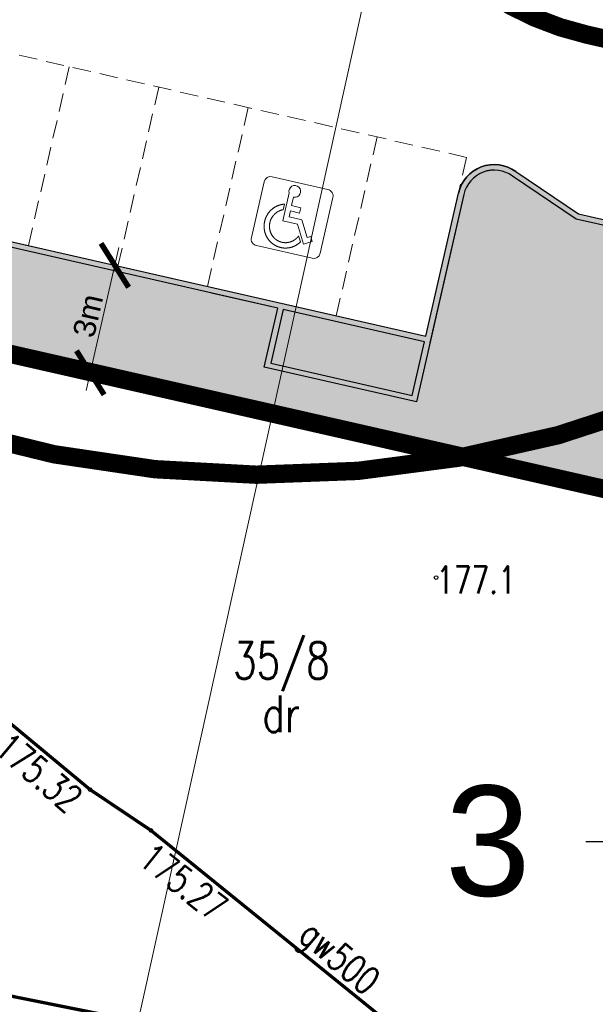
# Model space of a CAD drawing. Header units: metres. Extents: x 964 to 7125, y -212 to 9570.
# Tile 140 of 185: x 2320 to 2336, y 213 to 240. Entities that reach past the tile are written whole.
import ezdxf
from ezdxf import colors
from ezdxf.entities.mleader import LeaderData, LeaderLine
from ezdxf.enums import TextEntityAlignment as Align
from ezdxf.math import Vec2, Vec3

# ---------------------------------------------------------------- set-up
doc = ezdxf.new("R2010")
doc.units = ezdxf.units.M
for name, pattern in [('2217', [2, 1.5, -0.5]), ('2218', [1, 0.5, -0.5]), ('CENTER2', [1.125, 0.75, -0.125, 0.125, -0.125]), ('CIĄGłA', [0]), ('DASH', [0.75, 0.5, -0.25]), ('HIDDEN', [0.375, 0.25, -0.125])]:
    doc.linetypes.add(name, pattern=pattern)
for name, color, linetype, lineweight in [('- AGP-1_OPISY', 7, 'Continuous', 13), ('AGP1_granica_opracow', 7, 'Continuous', 15), ('AGP1_HATCH', 7, 'Continuous', 5), ('AGP1_KRAWEZNIKI', 250, 'Continuous', 30), ('AGP1_KRAWEZNIKI GRUBOŚCI', 7, 'Continuous', 15), ('AGP1_KRAWEZNIKI NOWE', 7, 'Continuous', 30), ('AGP1_WYMIARY', 7, 'Continuous', 15), ('LINIE PRZEKROJOWE', 7, 'Continuous', 9), ('MIEJCA PARKINGOWE', 7, 'Continuous', 9), ('PODKŁAD MAPA', 7, 'Continuous', 9)]:
    doc.layers.add(name, color=color, linetype=linetype, lineweight=lineweight)
for name, color, linetype in [('Dzialki', 7, 'Continuous'), ('Kontury', 7, 'Continuous'), ('Numery_dzialek', 7, 'Continuous'), ('Numery_uzytkow', 7, 'Continuous'), ('OT_Rzedna', 7, 'Continuous'), ('SUGP_E_T_0', 7, 'Continuous'), ('SUGP_L_0', 7, 'Continuous'), ('SUGR_T_0', 7, 'Continuous'), ('Uzytki', 7, 'Continuous'), ('WYMIARY', 9, 'Continuous'), ('ZP_strefy oddziaływania', 8, 'HIDDEN')]:
    doc.layers.add(name, color=color, linetype=linetype)
doc.styles.add('ARIAL', font='arial.ttf')
doc.styles.get("Standard").update_dxf_attribs({"font": 'arial.ttf'})
doc.styles.add('STYL_ARIAL', font='simplex', dxfattribs={"width": 0.75, "oblique": 0.1})

# ---------------------------------------------------------------- blocks, each defined once
blk = doc.blocks.new('OTRS')
at = {"color": 0}
blk.add_circle((0, 0), 0.05, dxfattribs=at)
blk = doc.blocks.new('OTRN')
at = {"color": 0}
blk.add_circle((0, 0), 0.05, dxfattribs=at)
blk = doc.blocks.new('MDCP 20240606')
at = {"layer": 'Dzialki', "color": 251, "true_color": 0x636466, "const_width": 0.09}
for points in [[(6592053.22, 5737938.58), (6591998.81, 5737950.95)], [(6591994.38, 5737933.88), (6592027.8, 5737927.17)]]:
    blk.add_lwpolyline(points, dxfattribs=at)
at = {"layer": 'Kontury', "color": 251, "linetype": '2217', "true_color": 0x636466, "const_width": 0.09}
blk.add_lwpolyline([(6591998.81, 5737950.95), (6592053.22, 5737938.58)], dxfattribs=at)
at = {"layer": 'SUGP_L_0', "color": 251, "true_color": 0x636466, "const_width": 0.09}
for points in [[(6592018.741, 5737935.047), (6592011.014, 5737941.464)], [(6592020.402, 5737933.932), (6592018.741, 5737935.047)], [(6592029.732, 5737926.382), (6592020.402, 5737933.932)]]:
    blk.add_lwpolyline(points, dxfattribs=at)
at = {"layer": 'Uzytki', "color": 251, "linetype": '2218', "true_color": 0x636466, "const_width": 0.09}
blk.add_lwpolyline([(6592053.22, 5737938.58), (6591998.81, 5737950.95)], dxfattribs=at)
at = {"layer": 'OT_Rzedna', "color": 251, "true_color": 0x636466}
blk.add_blockref('OTRN', (6592028.17, 5737940.82), dxfattribs=at)
at = {"layer": 'SUGR_T_0', "color": 251, "true_color": 0x636466}
for p in [(6592018.741, 5737935.047), (6592020.402, 5737933.932)]:
    blk.add_blockref('OTRS', p, dxfattribs=at)
at = {"layer": 'Numery_dzialek', "color": 251, "true_color": 0x636466, "style": 'STYL_ARIAL', "width": 0.75}
blk.add_text('35/8', height=1, dxfattribs=at).set_placement((6592022.6357, 5737939.0636), align=Align.TOP_LEFT)
at = {"layer": 'Numery_uzytkow', "color": 251, "true_color": 0x636466, "style": 'STYL_ARIAL', "width": 0.75}
blk.add_text('dr', height=1, dxfattribs=at).set_placement((6592023.9515, 5737937.105), align=Align.MIDDLE_CENTER)
at = {"layer": 'OT_Rzedna', "color": 251, "true_color": 0x636466, "style": 'STYL_ARIAL', "width": 0.75}
blk.add_text('177.1', height=0.75, dxfattribs=at).set_placement((6592028.17, 5737940.7575), align=Align.MIDDLE_LEFT)
at = {"layer": 'SUGP_E_T_0', "color": 251, "true_color": 0x636466, "style": 'STYL_ARIAL', "width": 0.75}
blk.add_text('gw500', height=0.75, rotation=319.635, dxfattribs=at).set_placement((6592025.544816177, 5737930.484198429), align=Align.MIDDLE_CENTER)
at = {"layer": 'SUGR_T_0', "color": 251, "true_color": 0x636466, "style": 'STYL_ARIAL', "width": 0.75}
blk.add_text('175.32', height=0.75, rotation=319.681, dxfattribs=at).set_placement((6592018.355694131, 5737934.654443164), align=Align.MIDDLE_RIGHT)
blk.add_text('175.27', height=0.75, rotation=321.706, dxfattribs=at).set_placement((6592020.244087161, 5737933.347612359), align=Align.MIDDLE_LEFT)
blk = doc.blocks.new('PRZEKRÓJ TERENU OPIS PZT')
at = {"color": 251, "true_color": 0x636466}
blk.add_lwpolyline([(2712.743128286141, -19.58217211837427), (2800.1883275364, -19.29837133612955)], dxfattribs=at)
blk = doc.blocks.new('_ArchTick')
at = {"layer": 'WYMIARY', "color": 0, "linetype": 'Continuous', "const_width": 0.15}
blk.add_lwpolyline([(-0.5, -0.5), (0.5, 0.5)], dxfattribs=at)

msp = doc.modelspace()

# ---------------------------------------------------------------- hatches: boundary and pattern name
at = {"layer": 'AGP1_HATCH', "transparency": 33554625}
h = msp.add_hatch(dxfattribs=at)
h.set_pattern_fill('GRASS', color=64, scale=0.02)
h.set_pattern_definition([(90, (0, 0), (-0.3592102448, 0.3592102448), [0.09525, -0.6231704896]), (45, (0, 0), (-0.3592102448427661, 0.3592102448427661), [0.09525, -0.41275]), (135, (0, 0), (-0.3592102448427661, -0.3592102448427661), [0.09525, -0.41275])])
edge = h.paths.add_edge_path()
edge.add_line((2315.150836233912, 281.1750997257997), (2314.856551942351, 280.103738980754))
edge.add_arc((2352.342238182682, 442.3996465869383), 166.5687194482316, 256.9943948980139, 258.1500133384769)
edge.add_line((2318.137356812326, 279.3807385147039), (2318.417150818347, 279.3204852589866))
edge.add_line((2318.417150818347, 279.3204852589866), (2318.535039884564, 279.8679188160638))
edge.add_line((2318.535039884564, 279.8679188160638), (2320.157837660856, 279.5184515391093))
edge.add_line((2320.157837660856, 279.5184515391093), (2320.039948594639, 278.9710179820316))
edge.add_line((2320.039948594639, 278.9710179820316), (2330.588219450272, 276.6994623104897))
edge.add_line((2330.588219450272, 276.6994623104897), (2331.619351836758, 277.4314030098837))
edge.add_line((2331.619351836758, 277.4314030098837), (2315.150836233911, 281.1750997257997))
edge = h.paths.add_edge_path()
edge.add_line((2331.619351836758, 277.4314030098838), (2330.588219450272, 276.6994623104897))
edge.add_line((2330.588219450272, 276.6994623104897), (2358.796247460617, 270.6249021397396))
edge.add_arc((2356.301108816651, 261.9819229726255), 8.995932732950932, -9.899978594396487, 73.89711847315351, ccw=False)
edge.add_line((2365.163086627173, 260.4352636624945), (2358.403775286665, 230.8202579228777))
edge.add_line((2358.403775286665, 230.8202579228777), (2357.767941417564, 230.9653696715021))
edge.add_line((2357.767941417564, 230.9653696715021), (2356.388755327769, 224.9226379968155))
edge.add_line((2356.388755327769, 224.9226379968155), (2352.156792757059, 225.8885363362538))
edge.add_line((2352.156792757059, 225.8885363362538), (2353.531503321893, 231.9116583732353))
edge.add_line((2353.531503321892, 231.9116583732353), (2350.146303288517, 230.9890328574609))
edge.add_line((2350.146303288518, 230.9890328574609), (2346.349036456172, 231.8557167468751))
edge.add_line((2346.349036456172, 231.8557167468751), (2345.938102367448, 230.055260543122))
edge.add_line((2345.938102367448, 230.055260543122), (2341.217741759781, 231.1293036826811))
edge.add_line((2341.217741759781, 231.1293036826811), (2341.629397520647, 232.9329218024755))
edge.add_line((2341.629397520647, 232.9329218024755), (2335.556457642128, 234.3190027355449))
edge.add_line((2335.556457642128, 234.3190027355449), (2333.821674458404, 235.4907377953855))
edge.add_arc((2333.32198439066, 234.8031445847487), 0.8499850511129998, 53.99321822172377, 167.1431079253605)
edge.add_line((2332.493309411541, 234.9922804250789), (2331.202711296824, 229.3376865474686))
edge.add_line((2331.202711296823, 229.3376865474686), (2327.059263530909, 230.2833823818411))
edge.add_line((2327.059263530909, 230.2833823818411), (2327.426416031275, 231.892015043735))
edge.add_line((2327.426416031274, 231.892015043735), (2308.269704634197, 236.2643211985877))
edge.add_line((2308.269704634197, 236.2643211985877), (2308.269381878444, 236.2643948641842))
edge.add_line((2308.269381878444, 236.2643948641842), (2308.703289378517, 238.1655061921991))
edge.add_line((2308.703289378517, 238.1655061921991), (2304.803255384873, 239.0556455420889))
edge.add_line((2304.803255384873, 239.0556455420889), (2305.515308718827, 242.175417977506))
edge.add_line((2305.515308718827, 242.175417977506), (2310.726066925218, 262.8037986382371))
edge.add_arc((2307.962861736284, 263.5017936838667), 2.849999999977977, 345.8234528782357, 357.692915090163)
edge.add_line((2310.810551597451, 263.3870659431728), (2310.904778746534, 265.7259047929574))
edge.add_line((2310.904778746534, 265.7259047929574), (2302.380836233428, 234.6850997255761))
edge.add_line((2302.380836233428, 234.6850997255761), (2356.790836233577, 222.3150997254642))
edge.add_line((2356.790836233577, 222.3150997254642), (2367.850836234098, 269.1950997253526))
edge.add_line((2367.850836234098, 269.1950997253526), (2331.619351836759, 277.4314030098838))
at = {"layer": 'AGP1_HATCH', "true_color": 0x636466, "transparency": 33554477}
h = msp.add_hatch(color=251, dxfattribs=at)
h.dxf.hatch_style = 1
h.paths.add_polyline_path([(2354.511158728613, 225.8640364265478), (2352.756286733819, 226.2645664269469), (2353.9734530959, 231.5974276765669), (2355.728324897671, 231.1968974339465)], flags=16)
edge = h.paths.add_edge_path()
edge.add_arc((2357.446269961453, 465.5645542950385), 190.2882127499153, 257.0703403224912, 258.0782477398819)
edge.add_line((2318.137356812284, 279.3807385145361), (2358.791946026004, 270.6258284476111))
edge.add_line((2358.791946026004, 270.6258284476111), (2358.797105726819, 270.6246543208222))
edge.add_arc((2356.301108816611, 261.981922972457), 8.99593273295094, -9.899978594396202, 73.8914287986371, ccw=False)
edge.add_line((2365.163086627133, 260.4352636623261), (2358.403775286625, 230.8202579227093))
edge.add_line((2358.403775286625, 230.8202579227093), (2357.767941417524, 230.9653696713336))
edge.add_line((2357.767941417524, 230.9653696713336), (2356.388755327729, 224.9226379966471))
edge.add_line((2356.388755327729, 224.9226379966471), (2352.158497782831, 225.8924517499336))
edge.add_line((2352.158497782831, 225.8924517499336), (2353.537669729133, 231.93512077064))
edge.add_line((2353.537669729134, 231.93512077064), (2353.531503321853, 231.9116583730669))
edge.add_line((2353.531503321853, 231.9116583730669), (2350.146303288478, 230.9890328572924))
edge.add_line((2350.146303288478, 230.9890328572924), (2346.349036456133, 231.8557167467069))
edge.add_line((2346.349036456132, 231.8557167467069), (2345.938102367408, 230.0552605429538))
edge.add_line((2345.938102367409, 230.0552605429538), (2341.217741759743, 231.1293036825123))
edge.add_line((2341.217741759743, 231.1293036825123), (2341.629397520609, 232.9329218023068))
edge.add_line((2341.629397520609, 232.9329218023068), (2335.556457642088, 234.3190027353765))
edge.add_line((2335.556457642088, 234.3190027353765), (2333.821674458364, 235.4907377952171))
edge.add_arc((2333.32198439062, 234.8031445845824), 0.8499850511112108, 53.99321822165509, 167.1431079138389)
edge.add_line((2332.493309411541, 234.9922804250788), (2331.202711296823, 229.3376865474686))
edge.add_line((2331.202711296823, 229.3376865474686), (2327.059263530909, 230.2833823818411))
edge.add_line((2327.059263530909, 230.2833823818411), (2327.426416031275, 231.892015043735))
edge.add_line((2327.426416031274, 231.892015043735), (2308.269704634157, 236.2643211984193))
edge.add_line((2308.269704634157, 236.2643211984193), (2308.269436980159, 236.2646362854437))
edge.add_line((2308.269436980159, 236.2646362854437), (2308.703344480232, 238.1657476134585))
edge.add_line((2308.703344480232, 238.1657476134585), (2304.803255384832, 239.0556455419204))
edge.add_line((2304.803255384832, 239.0556455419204), (2305.515308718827, 242.175417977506))
edge.add_line((2305.515308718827, 242.175417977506), (2310.726066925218, 262.8037986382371))
edge.add_arc((2307.962861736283, 263.5017936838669), 2.849999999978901, 345.8234528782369, 357.6929150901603)
edge.add_line((2310.810551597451, 263.3870659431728), (2310.905258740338, 265.7378188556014))
edge.add_line((2310.905258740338, 265.7378188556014), (2311.0811460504, 266.3773577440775))
edge.add_line((2311.0811460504, 266.3773577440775), (2310.960430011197, 263.3810276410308))
edge.add_arc((2307.962861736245, 263.501793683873), 3.000000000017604, 345.82345287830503, 357.69291509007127, ccw=False)
edge.add_line((2310.871498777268, 262.7670620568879), (2305.661548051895, 242.1420404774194))
edge.add_line((2305.661548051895, 242.1420404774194), (2308.586334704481, 241.4744904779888))
edge.add_arc((2308.361269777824, 240.497337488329), 1.002737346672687, -9.8722114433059, 77.02943066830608, ccw=False)
edge.add_line((2309.349159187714, 240.3254168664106), (2308.449277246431, 236.3771931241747))
edge.add_line((2308.449277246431, 236.3771931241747), (2331.457001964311, 231.1259360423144))
edge.add_line((2331.457001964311, 231.1259360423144), (2332.347070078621, 235.0256579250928))
edge.add_arc((2333.32198439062, 234.8031445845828), 0.9999850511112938, 54.147005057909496, 167.143107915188, ccw=False)
edge.add_line((2333.907683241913, 235.6136548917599), (2335.617176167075, 234.4590017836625))
edge.add_line((2335.617176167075, 234.4590017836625), (2350.143080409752, 231.1436258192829))
edge.add_line((2350.143080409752, 231.1436258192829), (2353.569341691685, 232.0774424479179))
edge.add_line((2353.569341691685, 232.0774424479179), (2358.290913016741, 230.999872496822))
edge.add_line((2358.290913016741, 230.999872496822), (2365.015982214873, 260.4648509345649))
edge.add_arc((2356.301108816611, 261.9819229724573), 8.845932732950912, 350.1249919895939, 433.863969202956)
edge.add_line((2358.759559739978, 270.4793664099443), (2318.047129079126, 279.246415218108))
edge.add_arc((2352.342238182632, 442.3996465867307), 166.7187194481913, 256.9978913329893, 258.1291453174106, ccw=False)
edge.add_line((2314.832707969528, 279.9552974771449), (2314.868391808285, 280.1010047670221))

# ---------------------------------------------------------------- linework, layer by layer
at = {"layer": '- AGP-1_OPISY', "color": 18, "linetype": 'CIĄGłA', "lineweight": 0, "true_color": 0x000000}
msp.add_lwpolyline([(2331.569863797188, 230.9463192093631), (2332.493309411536, 234.9922804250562, -0.3629308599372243), (2333.361231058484, 235.6522230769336)], format="xyb", dxfattribs=at)
msp.add_lwpolyline([(2325.622797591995, 232.3036708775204), (2327.426416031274, 231.892015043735)], dxfattribs=at)
at = {"color": 18, "linetype": 'CIĄGłA', "lineweight": 30, "true_color": 0x000000}
msp.add_lwpolyline([(2331.457001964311, 231.1259360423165), (2331.457001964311, 231.1259360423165), (2332.347068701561, 235.025651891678, -0.5372994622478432), (2333.907683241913, 235.6136548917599), (2335.617176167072, 234.4590017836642), (2350.143080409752, 231.1436258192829), (2353.569341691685, 232.0774424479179)], format="xyb", dxfattribs=at)
at = {"color": 252, "linetype": 'CIĄGłA', "lineweight": 0, "true_color": 0x939598}
msp.add_lwpolyline([(2302.380836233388, 234.6850997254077), (2356.741972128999, 222.2777755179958)], dxfattribs=at)
at = {"layer": 'AGP1_granica_opracow', "color": 5, "linetype": 'CENTER2', "lineweight": 9, "ltscale": 5, "const_width": 0.5}
msp.add_lwpolyline([(2367.850836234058, 269.1950997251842), (2315.150836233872, 281.1750997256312), (2302.380836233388, 234.6850997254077), (2356.790836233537, 222.3150997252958), (2367.850836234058, 269.1950997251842)], dxfattribs=at)
at = {"layer": 'AGP1_KRAWEZNIKI', "lineweight": 9}
for p, q in [((2328.791600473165, 235.1266051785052), (2327.272761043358, 235.4732633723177)), ((2326.706632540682, 233.8165202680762), (2327.053290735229, 235.335359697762)), ((2327.736178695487, 235.0326358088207), (2327.562082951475, 234.2698571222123)), ((2327.610093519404, 234.7273128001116), (2327.575473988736, 234.5756316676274)), ((2327.855541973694, 234.9172606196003), (2327.802523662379, 234.6849675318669)), ((2327.802523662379, 234.6849675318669), (2328.052685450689, 234.62787088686)), ((2328.582845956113, 233.3882954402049), (2328.929504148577, 234.9071348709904)), ((2327.769897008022, 234.5420179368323), (2327.733192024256, 234.3811996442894)), ((2327.769897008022, 234.5420179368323), (2328.020058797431, 234.4849212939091)), ((2328.052685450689, 234.62787088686), (2328.020058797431, 234.4849212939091)), ((2327.562082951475, 234.2698571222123), (2327.96412868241, 234.1780946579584)), ((2327.733192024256, 234.3811996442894), (2328.079287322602, 234.3022072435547)), ((2327.96412868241, 234.1780946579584), (2328.131603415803, 233.6351633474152)), ((2328.228495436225, 233.8184939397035), (2328.079287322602, 234.3022072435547)), ((2327.994810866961, 233.8609961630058), (2328.045457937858, 233.696804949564)), ((2326.844536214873, 233.5970499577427), (2328.363375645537, 233.2503917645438)), ((2328.131603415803, 233.6351633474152), (2328.368041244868, 233.7080958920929)), ((2328.324821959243, 233.8482071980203), (2328.228495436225, 233.8184939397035)), ((2328.368041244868, 233.7080958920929), (2328.324821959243, 233.8482071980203))]:
    msp.add_line(p, q, dxfattribs=at)
at = {"layer": 'AGP1_KRAWEZNIKI', "lineweight": 9, "elevation": -0.002315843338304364}
for points in [[(2327.610093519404, 234.7273128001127), (2327.602261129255, 234.7267226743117), (2327.594435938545, 234.7260263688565), (2327.586619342, 234.7252240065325), (2327.578812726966, 234.7243157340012), (2327.571017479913, 234.7233017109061), (2327.5632349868, 234.7221821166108), (2327.555466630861, 234.720957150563), (2327.547713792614, 234.7196270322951), (2327.539977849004, 234.7181919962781), (2327.532260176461, 234.716652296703), (2327.524562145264, 234.7150082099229), (2327.516885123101, 234.7132600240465), (2327.509230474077, 234.7114080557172), (2327.501599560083, 234.7094526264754), (2327.493993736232, 234.7073940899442), (2327.486414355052, 234.7052328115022), (2327.478862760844, 234.7029691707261), (2327.471340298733, 234.7006035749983), (2327.463848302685, 234.6981364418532), (2327.456388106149, 234.6955682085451), (2327.448961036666, 234.6928993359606), (2327.44156840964, 234.6901302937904), (2327.434211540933, 234.6872615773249), (2327.426891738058, 234.6842936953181), (2327.419610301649, 234.6812271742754), (2327.41236852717, 234.6780625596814), (2327.405167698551, 234.6748004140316), (2327.39800909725, 234.6714413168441), (2327.390893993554, 234.6679858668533), (2327.383823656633, 234.6644346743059), (2327.376799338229, 234.6607883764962), (2327.369822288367, 234.6570476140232), (2327.362893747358, 234.6532130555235), (2327.35601494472, 234.6492853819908), (2327.349187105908, 234.6452652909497), (2327.342411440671, 234.641153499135), (2327.335689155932, 234.6369507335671), (2327.329021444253, 234.6326577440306), (2327.322409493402, 234.6282752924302), (2327.315854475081, 234.623804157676), (2327.30935755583, 234.619245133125), (2327.302919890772, 234.6145990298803), (2327.296542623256, 234.6098666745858), (2327.290226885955, 234.6050489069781), (2327.283973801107, 234.6001465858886), (2327.277784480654, 234.5951605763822), (2327.271660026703, 234.5900917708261), (2327.265601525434, 234.5849410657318), (2327.259610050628, 234.5797093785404), (2327.253686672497, 234.5743976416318), (2327.24783243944, 234.5690067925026), (2327.242048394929, 234.5635377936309), (2327.236335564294, 234.5579916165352), (2327.230694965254, 234.5523692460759), (2327.225127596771, 234.5466716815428), (2327.219634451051, 234.5408999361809), (2327.214216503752, 234.5350550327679), (2327.208874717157, 234.5291380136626), (2327.203610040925, 234.5231499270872), (2327.198423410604, 234.5170918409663), (2327.193315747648, 234.5109648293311), (2327.188287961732, 234.5047699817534), (2327.183340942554, 234.4985083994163), (2327.178475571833, 234.4921811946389), (2327.1736927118, 234.4857894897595), (2327.168993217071, 234.4793344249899), (2327.16437791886, 234.4728171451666), (2327.159847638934, 234.4662388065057), (2327.155403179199, 234.4596005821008), (2327.151045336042, 234.4529036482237), (2327.146774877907, 234.4461491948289), (2327.142592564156, 234.4393384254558), (2327.138499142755, 234.4324725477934), (2327.134495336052, 234.4255527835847), (2327.130581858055, 234.4185803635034), (2327.126759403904, 234.4115565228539), (2327.123028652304, 234.4044825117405), (2327.119390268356, 234.3973595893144), (2327.115844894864, 234.3901890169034), (2327.112393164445, 234.382972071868), (2327.109035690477, 234.375710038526), (2327.105773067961, 234.3684042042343), (2327.102605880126, 234.3610558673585), (2327.099534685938, 234.3536663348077), (2327.096560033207, 234.3462369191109), (2327.093682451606, 234.3387689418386), (2327.090902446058, 234.331263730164), (2327.088220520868, 234.3237226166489), (2327.085637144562, 234.3161469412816), (2327.083152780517, 234.3085380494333), (2327.080767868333, 234.3008972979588), (2327.07848283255, 234.2932260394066), (2327.076298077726, 234.2855256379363), (2327.074213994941, 234.2777974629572), (2327.072230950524, 234.2700428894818), (2327.070349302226, 234.2622632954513), (2327.068569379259, 234.2544600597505), (2327.06689150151, 234.2466345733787), (2327.065315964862, 234.2387882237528), (2327.063843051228, 234.2309224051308), (2327.062473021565, 234.2230385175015), (2327.061206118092, 234.2151379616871), (2327.060042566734, 234.2072221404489), (2327.058982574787, 234.199292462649), (2327.058026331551, 234.1913503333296), (2327.057174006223, 234.1833971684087), (2327.056425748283, 234.1754343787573), (2327.055781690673, 234.1674633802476), (2327.055241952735, 234.1594855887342), (2327.054806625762, 234.1515024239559), (2327.054475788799, 234.1435153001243), (2327.054249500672, 234.1355256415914), (2327.054127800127, 234.1275348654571), (2327.054110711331, 234.1195443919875), (2327.054198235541, 234.111555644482), (2327.054390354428, 234.1035700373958), (2327.054687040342, 234.0955889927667), (2327.055088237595, 234.0876139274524), (2327.055593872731, 234.0796462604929), (2327.056203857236, 234.0716874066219), (2327.056918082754, 234.0637387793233), (2327.057736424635, 234.0558017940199), (2327.058658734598, 234.0478778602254), (2327.059684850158, 234.0399683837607), (2327.060814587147, 234.0320747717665), (2327.062047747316, 234.0241984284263), (2327.063384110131, 234.0163407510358), (2327.064823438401, 234.0085031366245), (2327.066365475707, 234.0006869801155), (2327.068009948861, 233.9928936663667), (2327.069756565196, 233.9851245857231), (2327.071605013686, 233.9773811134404), (2327.073554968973, 233.9696646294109), (2327.075606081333, 233.961976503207), (2327.077757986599, 233.9543180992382), (2327.080010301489, 233.9466907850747), (2327.082362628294, 233.9390959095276), (2327.084814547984, 233.9315348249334), (2327.087365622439, 233.9240088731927), (2327.09001540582, 233.9165193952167), (2327.092763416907, 233.9090677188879), (2327.095609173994, 233.9016551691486), (2327.098552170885, 233.8942830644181), (2327.101591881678, 233.8869527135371), (2327.104727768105, 233.8796654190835), (2327.107959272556, 233.8724224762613), (2327.111285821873, 233.8652251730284), (2327.114706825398, 233.8580747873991), (2327.118221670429, 233.8509725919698), (2327.121829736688, 233.843919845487), (2327.125530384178, 233.8369178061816), (2327.12932295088, 233.8299677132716), (2327.133206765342, 233.823070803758), (2327.137181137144, 233.8162283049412), (2327.141245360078, 233.8094414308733), (2327.145398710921, 233.802711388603), (2327.149640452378, 233.7960393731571), (2327.153969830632, 233.7894265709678), (2327.158386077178, 233.7828741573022), (2327.162888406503, 233.776383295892), (2327.16747601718, 233.7699551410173), (2327.172148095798, 233.7635908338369), (2327.176903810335, 233.7572915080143), (2327.181742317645, 233.7510582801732), (2327.186662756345, 233.7448922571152), (2327.191664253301, 233.7387945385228), (2327.196745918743, 233.7327662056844), (2327.201906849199, 233.7268083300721), (2327.207146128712, 233.7209219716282), (2327.212462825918, 233.7151081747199), (2327.217855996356, 233.7093679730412), (2327.223324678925, 233.7037023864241), (2327.228867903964, 233.6981124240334), (2327.234484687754, 233.6925990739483), (2327.240174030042, 233.687163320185), (2327.245934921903, 233.6818061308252), (2327.251766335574, 233.6765284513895), (2327.257667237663, 233.6713312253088), (2327.263636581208, 233.6662153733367), (2327.269673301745, 233.6611818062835), (2327.275776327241, 233.6562314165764), (2327.281944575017, 233.6513650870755), (2327.288176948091, 233.646583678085), (2327.294472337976, 233.6418880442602), (2327.300829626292, 233.6372790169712), (2327.307247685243, 233.6327574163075), (2327.313725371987, 233.6283240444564), (2327.320261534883, 233.6239796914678), (2327.32685501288, 233.619725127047), (2327.333504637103, 233.6155611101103), (2327.340209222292, 233.6114883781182), (2327.346967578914, 233.6075076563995), (2327.353778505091, 233.6036196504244), (2327.360640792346, 233.5998250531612), (2327.36755321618, 233.5961245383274), (2327.374514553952, 233.5925187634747), (2327.38152356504, 233.5890083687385), (2327.388579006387, 233.5855939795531), (2327.395679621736, 233.5822762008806), (2327.402824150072, 233.579055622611), (2327.410011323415, 233.5759328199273), (2327.417239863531, 233.5729083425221), (2327.424508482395, 233.569982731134), (2327.431815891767, 233.5671565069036), (2327.439160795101, 233.5644301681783), (2327.446541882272, 233.5618042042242), (2327.453957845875, 233.559279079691), (2327.46140736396, 233.5568552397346), (2327.468889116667, 233.5545331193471), (2327.47640177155, 233.552313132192), (2327.483943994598, 233.5501956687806), (2327.491514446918, 233.5481811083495), (2327.499111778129, 233.5462698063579), (2327.506734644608, 233.5444621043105), (2327.51438168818, 233.5427583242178), (2327.522051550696, 233.5411587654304), (2327.529742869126, 233.5396637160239), (2327.537454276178, 233.5382734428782), (2327.54518439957, 233.5369881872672), (2327.552931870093, 233.5358081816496), (2327.560695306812, 233.534733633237), (2327.568473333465, 233.5337647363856), (2327.576264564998, 233.5329016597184), (2327.584067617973, 233.5321445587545), (2327.591881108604, 233.5314935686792), (2327.599703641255, 233.5309488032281), (2327.607533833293, 233.5305103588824), (2327.615370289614, 233.5301783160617), (2327.623211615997, 233.5299527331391), (2327.631056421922, 233.5298336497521), (2327.638903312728, 233.5298210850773), (2327.64675089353, 233.5299150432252), (2327.654597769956, 233.5301155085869), (2327.662442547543, 233.5304224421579), (2327.67028383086, 233.5308357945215), (2327.6781202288, 233.5313554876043), (2327.685950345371, 233.5319814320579), (2327.693772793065, 233.5327135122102), (2327.701586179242, 233.5335516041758), (2327.709389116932, 233.5344955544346), (2327.717180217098, 233.5355451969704), (2327.724958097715, 233.5367003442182), (2327.732721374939, 233.5379607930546), (2327.740468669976, 233.5393263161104), (2327.748198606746, 233.5407966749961), (2327.755909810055, 233.5423716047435), (2327.763600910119, 233.5440508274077), (2327.771270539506, 233.5458340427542), (2327.778917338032, 233.5477209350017), (2327.786539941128, 233.5497111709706), (2327.794136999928, 233.5518043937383), (2327.801707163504, 233.5540002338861), (2327.809249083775, 233.5562982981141), (2327.816761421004, 233.5586981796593), (2327.82424284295, 233.5611994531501), (2327.831692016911, 233.5638016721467), (2327.839107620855, 233.5665043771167), (2327.846488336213, 233.5693070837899), (2327.853832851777, 233.5722092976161), (2327.861139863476, 233.5752104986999), (2327.868408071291, 233.5783101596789), (2327.875636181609, 233.5815077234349), (2327.882822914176, 233.5848026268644), (2327.889966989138, 233.5881942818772), (2327.897067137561, 233.591682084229), (2327.90412209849, 233.5952654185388), (2327.911130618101, 233.5989436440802), (2327.91809144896, 233.6027161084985), (2327.925003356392, 233.6065821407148), (2327.931865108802, 233.610541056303), (2327.938675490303, 233.6145921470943), (2327.945433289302, 233.6187346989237), (2327.952137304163, 233.6229679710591), (2327.958786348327, 233.6272912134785), (2327.965379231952, 233.6317036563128), (2327.971914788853, 233.6362045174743), (2327.978391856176, 233.6407929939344), (2327.98480928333, 233.6454682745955), (2327.991165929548, 233.6502295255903), (2327.99746066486, 233.6550759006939), (2328.00369237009, 233.6600065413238), (2328.009859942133, 233.6650205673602), (2328.015962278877, 233.6701170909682), (2328.021998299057, 233.675295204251), (2328.027966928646, 233.6805539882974), (2328.033867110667, 233.6858925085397), (2328.039697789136, 233.6913098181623), (2328.045457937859, 233.6968049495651)], [(2327.575473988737, 234.5756316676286), (2327.569011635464, 234.5744591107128), (2327.562554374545, 234.5731869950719), (2327.556105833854, 234.5718152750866), (2327.549669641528, 234.5703438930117), (2327.543240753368, 234.5687707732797), (2327.536811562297, 234.5670935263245), (2327.530385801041, 234.5653125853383), (2327.523967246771, 234.5634284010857), (2327.517559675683, 234.5614414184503), (2327.511166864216, 234.5593520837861), (2327.504792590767, 234.5571608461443), (2327.498440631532, 234.5548681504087), (2327.492114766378, 234.5524744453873), (2327.4858183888, 234.5499805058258), (2327.479553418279, 234.5473873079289), (2327.473321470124, 234.5446953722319), (2327.467124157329, 234.5419052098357), (2327.460963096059, 234.5390173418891), (2327.454839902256, 234.5360322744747), (2327.448756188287, 234.5329505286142), (2327.442713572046, 234.5297726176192), (2327.436713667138, 234.526499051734), (2327.430759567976, 234.5231311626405), (2327.424855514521, 234.5196713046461), (2327.419003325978, 234.5161208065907), (2327.413204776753, 234.5124809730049), (2327.407461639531, 234.5087531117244), (2327.401775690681, 234.5049385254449), (2327.396148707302, 234.5010385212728), (2327.390582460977, 234.4970544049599), (2327.38507872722, 234.4929874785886), (2327.379639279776, 234.4888390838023), (2327.374265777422, 234.4846109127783), (2327.368959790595, 234.4803048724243), (2327.363722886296, 234.4759228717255), (2327.358556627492, 234.47146681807), (2327.353462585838, 234.4669386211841), (2327.348442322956, 234.4623401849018), (2327.343497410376, 234.4576734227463), (2327.338629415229, 234.4529402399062), (2327.33384054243, 234.4481435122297), (2327.329132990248, 234.4432868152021), (2327.324506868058, 234.4383712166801), (2327.319962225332, 234.4333976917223), (2327.315499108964, 234.4283672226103), (2327.311117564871, 234.4232807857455), (2327.306817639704, 234.4181393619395), (2327.302599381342, 234.4129439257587), (2327.298462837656, 234.4076954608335), (2327.294408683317, 234.4023949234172), (2327.290439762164, 234.3970458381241), (2327.286558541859, 234.3916542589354), (2327.282767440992, 234.3862262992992), (2327.279068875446, 234.3807680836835), (2327.275465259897, 234.375285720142), (2327.271959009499, 234.3697853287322), (2327.268552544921, 234.3642730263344), (2327.265248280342, 234.3587549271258), (2327.262038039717, 234.35321928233), (2327.258895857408, 234.3476238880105), (2327.255826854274, 234.3419785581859), (2327.252838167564, 234.3362964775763), (2327.249936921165, 234.3305908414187), (2327.247128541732, 234.3248739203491), (2327.244415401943, 234.3191553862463), (2327.241799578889, 234.3134444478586), (2327.239283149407, 234.3077503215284), (2327.236858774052, 234.3020588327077), (2327.23450247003, 234.296314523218), (2327.232224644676, 234.2905473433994), (2327.230038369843, 234.2847938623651), (2327.228983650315, 234.2819336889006), (2327.227956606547, 234.279090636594), (2327.225978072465, 234.2734495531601), (2327.224081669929, 234.2678114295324), (2327.223157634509, 234.2649710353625), (2327.222246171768, 234.2621044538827), (2327.221344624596, 234.2592027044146), (2327.220450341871, 234.2562568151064), (2327.219561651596, 234.2532611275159), (2327.218697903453, 234.2502812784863), (2327.217865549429, 234.2473391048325), (2327.217061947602, 234.2444256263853), (2327.215530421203, 234.2386488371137), (2327.214082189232, 234.2328790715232), (2327.213382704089, 234.2299743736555), (2327.212696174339, 234.2270445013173), (2327.212022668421, 234.2240840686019), (2327.211363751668, 234.2210964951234), (2327.210094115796, 234.2150588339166), (2327.208896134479, 234.2089693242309), (2327.207778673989, 234.2028657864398), (2327.206746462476, 234.1967646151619), (2327.20578808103, 234.190598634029), (2327.204904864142, 234.1843667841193), (2327.204100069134, 234.1780779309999), (2327.203376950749, 234.1717409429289), (2327.202738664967, 234.165365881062), (2327.202186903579, 234.1589668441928), (2327.201722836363, 234.1525587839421), (2327.201347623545, 234.1461566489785), (2327.201061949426, 234.1397622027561), (2327.200864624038, 234.1333210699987), (2327.200756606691, 234.1268309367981), (2327.200739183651, 234.1202982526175), (2327.200813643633, 234.1137294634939), (2327.20098127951, 234.1071310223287), (2327.201243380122, 234.1005093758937), (2327.201601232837, 234.093870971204), (2327.2020561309, 234.0872222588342), (2327.202609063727, 234.0805695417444), (2327.20325928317, 234.0739162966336), (2327.204007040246, 234.0672634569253), (2327.204852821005, 234.0606118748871), (2327.205797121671, 234.053962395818), (2327.206840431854, 234.0473158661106), (2327.207983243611, 234.0406731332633), (2327.209226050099, 234.0340350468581), (2327.210569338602, 234.0274024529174), (2327.212013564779, 234.0207766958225), (2327.213558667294, 234.0141625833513), (2327.215204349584, 234.0075631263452), (2327.216950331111, 234.0009807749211), (2327.218796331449, 233.9944179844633), (2327.220742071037, 233.9878772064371), (2327.222787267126, 233.9813608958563), (2327.224931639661, 233.9748715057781), (2327.227174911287, 233.9684114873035), (2327.229516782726, 233.9619832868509), (2327.231956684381, 233.9555891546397), (2327.234493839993, 233.9492311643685), (2327.237127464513, 233.9429113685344), (2327.239856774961, 233.9366318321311), (2327.242680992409, 233.9303946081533), (2327.245599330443, 233.9242017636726), (2327.248611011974, 233.9180553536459), (2327.251715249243, 233.9119574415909), (2327.254911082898, 233.9059103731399), (2327.258195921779, 233.8999187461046), (2327.261568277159, 233.8939846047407), (2327.265027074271, 233.888109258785), (2327.26857123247, 233.8822940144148), (2327.272199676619, 233.8765401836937), (2327.275911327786, 233.8708490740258), (2327.279705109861, 233.8652219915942), (2327.28357994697, 233.859660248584), (2327.287534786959, 233.8541651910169), (2327.291568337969, 233.848738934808), (2327.295677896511, 233.8433839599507), (2327.299860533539, 233.8381026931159), (2327.304113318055, 233.832897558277), (2327.308433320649, 233.8277709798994), (2327.312817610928, 233.8227253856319), (2327.317263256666, 233.8177632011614), (2327.321767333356, 233.8128868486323), (2327.326327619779, 233.8080980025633), (2327.330951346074, 233.8033881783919), (2327.335638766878, 233.7987558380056), (2327.340386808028, 233.7942029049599), (2327.345192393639, 233.7897313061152), (2327.350052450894, 233.7853429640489), (2327.35496390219, 233.7810398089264), (2327.359923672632, 233.7768237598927), (2327.364928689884, 233.7726967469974), (2327.369975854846, 233.7686606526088), (2327.375062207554, 233.7647161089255), (2327.380186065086, 233.7608627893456), (2327.385346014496, 233.7571004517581), (2327.390540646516, 233.7534288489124), (2327.395768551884, 233.7498477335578), (2327.40102831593, 233.7463568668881), (2327.406318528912, 233.7429559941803), (2327.411637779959, 233.7396448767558), (2327.41698452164, 233.7364233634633), (2327.422354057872, 233.7332934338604), (2327.427743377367, 233.730255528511), (2327.433150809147, 233.727309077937), (2327.438574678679, 233.7244535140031), (2327.444013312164, 233.7216882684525), (2327.449465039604, 233.7190127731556), (2327.454928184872, 233.716426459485), (2327.460401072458, 233.713928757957), (2327.465882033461, 233.7115191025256), (2327.471369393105, 233.7091969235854), (2327.47686147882, 233.7069616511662), (2327.48235661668, 233.7048127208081), (2327.487853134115, 233.702749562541), (2327.493349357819, 233.7007716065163), (2327.498843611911, 233.6988782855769), (2327.504334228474, 233.6970690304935), (2327.509819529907, 233.695343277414), (2327.512559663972, 233.6945115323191), (2327.513929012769, 233.6941034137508), (2327.514271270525, 233.6940021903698), (2327.514648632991, 233.6938909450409), (2327.515447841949, 233.6936565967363), (2327.518655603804, 233.6927330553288), (2327.521880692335, 233.6918318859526), (2327.525122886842, 233.6909533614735), (2327.528381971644, 233.6900977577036), (2327.531657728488, 233.6892653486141), (2327.534949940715, 233.6884564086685), (2327.538258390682, 233.6876712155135), (2327.541582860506, 233.6869100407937), (2327.544923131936, 233.6861731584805), (2327.548278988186, 233.6854608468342), (2327.55165020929, 233.6847733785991), (2327.55503658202, 233.6841110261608), (2327.558437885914, 233.6834740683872), (2327.561853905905, 233.6828627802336), (2327.565284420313, 233.6822774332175), (2327.568729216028, 233.6817183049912), (2327.572188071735, 233.6811856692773), (2327.575660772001, 233.680679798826), (2327.579147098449, 233.6802009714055), (2327.582646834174, 233.679749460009), (2327.586159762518, 233.6793255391), (2327.589685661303, 233.6789294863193), (2327.593224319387, 233.6785615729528), (2327.596775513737, 233.6782220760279), (2327.600339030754, 233.6779112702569), (2327.603914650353, 233.6776294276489), (2327.607502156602, 233.6773768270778), (2327.611101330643, 233.6771537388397), (2327.614711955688, 233.6769604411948), (2327.618333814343, 233.6767972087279), (2327.621966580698, 233.6766643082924), (2327.625608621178, 233.6765619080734), (2327.629259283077, 233.6764901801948), (2327.632918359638, 233.6764493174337), (2327.636585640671, 233.6764395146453), (2327.640260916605, 233.676460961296), (2327.643943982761, 233.6765138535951), (2327.647634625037, 233.6765983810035), (2327.651332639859, 233.6767147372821), (2327.655037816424, 233.6768631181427), (2327.658749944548, 233.6770437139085), (2327.662468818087, 233.6772567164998), (2327.666194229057, 233.6775023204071), (2327.66992596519, 233.6777807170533), (2327.673663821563, 233.6780921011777), (2327.677407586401, 233.6784366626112), (2327.681156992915, 233.678814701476), (2327.684911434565, 233.6792264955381), (2327.688670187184, 233.6796720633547), (2327.692432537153, 233.6801514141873), (2327.69619775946, 233.6806645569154), (2327.699965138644, 233.6812115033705), (2327.703733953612, 233.6817922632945), (2327.707503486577, 233.6824068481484), (2327.71127301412, 233.6830552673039), (2327.715041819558, 233.6837375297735), (2327.718809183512, 233.6844536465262), (2327.72257438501, 233.6852036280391), (2327.726336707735, 233.6859874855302), (2327.730095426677, 233.6868052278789), (2327.733849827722, 233.6876568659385), (2327.737599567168, 233.68854249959), (2327.741348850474, 233.689463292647), (2327.745098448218, 233.6904195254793), (2327.748847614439, 233.6914111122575), (2327.752595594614, 233.6924379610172), (2327.756341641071, 233.6934999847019), (2327.76008500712, 233.6945970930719), (2327.763824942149, 233.695729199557), (2327.767560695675, 233.6968962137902), (2327.771291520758, 233.6980980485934), (2327.775016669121, 233.6993346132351), (2327.778735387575, 233.7006058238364), (2327.782446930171, 233.701911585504), (2327.786150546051, 233.7032518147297), (2327.789845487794, 233.7046264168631), (2327.793531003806, 233.7060353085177), (2327.797206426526, 233.7074783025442), (2327.800871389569, 233.708955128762), (2327.804525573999, 233.7104656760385), (2327.808168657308, 233.71200984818), (2327.811800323, 233.7135875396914), (2327.815420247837, 233.7151986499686), (2327.819028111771, 233.7168430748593), (2327.822623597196, 233.7185207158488), (2327.826206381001, 233.720231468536), (2327.829776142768, 233.7219752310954), (2327.833332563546, 233.7237519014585), (2327.836875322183, 233.7255613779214), (2327.840404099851, 233.7274035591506), (2327.843918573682, 233.7292783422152), (2327.84741842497, 233.7311856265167), (2327.850903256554, 233.7331252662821), (2327.854371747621, 233.7350966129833), (2327.857823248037, 233.7370992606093), (2327.861257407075, 233.7391329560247), (2327.864673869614, 233.7411974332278), (2327.868072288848, 233.7432924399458), (2327.871452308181, 233.7454177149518), (2327.874813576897, 233.7475729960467), (2327.878155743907, 233.7497580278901), (2327.881478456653, 233.7519725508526), (2327.884781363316, 233.7542163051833), (2327.88806411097, 233.7564890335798), (2327.891326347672, 233.7587904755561), (2327.894567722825, 233.7611203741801), (2327.897787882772, 233.7634784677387), (2327.900986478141, 233.7658644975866), (2327.904163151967, 233.7682782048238), (2327.907317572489, 233.7707192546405), (2327.91044942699, 233.7731872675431), (2327.913558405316, 233.7756818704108), (2327.91664419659, 233.7782026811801), (2327.919706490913, 233.7807493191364), (2327.922744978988, 233.7833214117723), (2327.925759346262, 233.7859185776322), (2327.92874928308, 233.7885404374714), (2327.931714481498, 233.7911866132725), (2327.934654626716, 233.7938567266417), (2327.937569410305, 233.7965503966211), (2327.940458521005, 233.7992672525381), (2327.94332164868, 233.802006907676), (2327.946158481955, 233.8047689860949), (2327.948968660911, 233.8075530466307), (2327.951751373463, 233.8103579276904), (2327.954506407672, 233.8131831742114), (2327.957233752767, 233.8160285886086), (2327.959933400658, 233.8188939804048), (2327.962605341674, 233.8217791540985), (2327.965249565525, 233.8246839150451), (2327.967866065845, 233.8276080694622), (2327.970454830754, 233.8305514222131), (2327.973015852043, 233.8335137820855), (2327.975549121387, 233.8364949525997), (2327.978054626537, 233.8394947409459), (2327.980532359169, 233.8425129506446), (2327.982982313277, 233.8455493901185), (2327.9854044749, 233.8486038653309), (2327.98779883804, 233.8516761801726), (2327.99016513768, 233.8547662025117), (2327.992502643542, 233.8578732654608), (2327.994810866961, 233.8609961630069)]]:
    msp.add_lwpolyline(points, dxfattribs=at)
at = {"layer": 'AGP1_KRAWEZNIKI', "lineweight": 9}
for centre, radius, start, end in [((2327.231977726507, 235.2945763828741), 0.1832820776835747, 77.14310811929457, 167.1431081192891), ((2327.891227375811, 235.0736117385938), 0.1603718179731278, 257.1431076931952, 194.8035575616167), ((2328.750817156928, 234.9479181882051), 0.1832820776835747, 347.1431076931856, 77.14310769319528), ((2326.885319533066, 233.7757369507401), 0.1832820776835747, 167.1431076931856, 257.1431076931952), ((2328.404158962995, 233.4290787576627), 0.1832820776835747, 257.1431076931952, 347.1431076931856)]:
    msp.add_arc(centre, radius, start, end, dxfattribs=at)
at = {"layer": 'AGP1_KRAWEZNIKI GRUBOŚCI', "linetype": 'CIĄGłA'}
msp.add_lwpolyline([(2331.4239514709, 230.9796220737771), (2327.572655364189, 231.8586375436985), (2327.238880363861, 230.3962442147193), (2331.090176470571, 229.5172287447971)], close=True, dxfattribs=at)
at = {"layer": 'AGP1_KRAWEZNIKI NOWE', "color": 18, "linetype": 'CIĄGłA', "true_color": 0x000000}
for p, q in [((2308.449277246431, 236.3771931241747), (2331.457001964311, 231.1259360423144)), ((2327.426416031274, 231.8920150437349), (2308.269704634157, 236.2643211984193)), ((2335.556457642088, 234.3190027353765), (2333.821674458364, 235.490737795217)), ((2333.907683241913, 235.6136548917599), (2335.617176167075, 234.4590017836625)), ((2332.493309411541, 234.9922804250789), (2331.202711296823, 229.3376865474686)), ((2331.457001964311, 231.1259360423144), (2332.347070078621, 235.0256579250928)), ((2335.617176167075, 234.4590017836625), (2350.143080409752, 231.1436258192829)), ((2341.629397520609, 232.9329218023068), (2335.556457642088, 234.3190027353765)), ((2327.059263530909, 230.2833823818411), (2327.426416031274, 231.8920150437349)), ((2327.572655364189, 231.8586375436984), (2327.238880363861, 230.396244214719)), ((2331.423624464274, 230.9796967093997), (2327.572655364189, 231.8586375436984)), ((2331.089849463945, 229.5173033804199), (2331.423624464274, 230.9796967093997)), ((2327.238880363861, 230.396244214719), (2331.089849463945, 229.5173033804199)), ((2331.202711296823, 229.3376865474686), (2327.059263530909, 230.2833823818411))]:
    msp.add_line(p, q, dxfattribs=at)
for centre, radius, start, end in [((2333.32198439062, 234.8031445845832), 0.9999850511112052, 54.14700505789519, 167.1431079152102), ((2333.321984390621, 234.8031445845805), 0.8499850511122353, 53.99321822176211, 167.143107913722)]:
    msp.add_arc(centre, radius, start, end, dxfattribs=at)
at = {"layer": 'MIEJCA PARKINGOWE', "color": 18, "linetype": 'DASH', "lineweight": 0, "true_color": 0x000000}
for points in [[(2308.448680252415, 236.377329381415), (2331.457001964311, 231.1259360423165), (2332.569585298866, 236.0005804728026), (2309.561263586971, 241.2519738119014), (2308.448680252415, 236.377329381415)], [(2321.747874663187, 238.4705154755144), (2320.635291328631, 233.595871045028)], [(2324.185196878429, 237.9142238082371), (2323.072613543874, 233.039579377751)], [(2326.622519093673, 237.3579321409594), (2325.509935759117, 232.4832877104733)], [(2330.132263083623, 236.5568721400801), (2329.019679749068, 231.682227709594)]]:
    msp.add_lwpolyline(points, dxfattribs=at)

# ---------------------------------------------------------------- block references
at = {"layer": 'PODKŁAD MAPA', "linetype": 'ByBlock'}
msp.add_blockref('MDCP 20240606', (-6589696.429163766, -5737716.264900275), dxfattribs=at)

# ---------------------------------------------------------------- next in the draw order: block references
at = {"layer": 'LINIE PRZEKROJOWE', "color": 18, "linetype": 'CIĄGłA', "lineweight": 5, "true_color": 0x000000, "rotation": 77.33843703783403}
msp.add_blockref('PRZEKRÓJ TERENU OPIS PZT', (1707.851044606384, -2439.27793463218), dxfattribs=at)

# ---------------------------------------------------------------- next in the draw order: linework, layer by layer
at = {"layer": 'AGP1_WYMIARY', "color": 7, "linetype": 'CIĄGłA', "lineweight": 0}
msp.add_line((2323.099072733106, 233.5463982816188), (2322.208996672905, 229.64668488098), dxfattribs=at)
at = {"layer": 'AGP1_WYMIARY', "linetype": 'CIĄGłA', "lineweight": 0}
for p, q in [((2322.987813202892, 233.0589341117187), (2323.962741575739, 232.8364150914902)), ((2322.32025615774, 230.1341490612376), (2323.295184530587, 229.9116300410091))]:
    msp.add_line(p, q, dxfattribs=at)
at = {"layer": 'ZP_strefy oddziaływania', "color": 3, "linetype": 'DASH', "lineweight": 9, "ltscale": 5, "transparency": 33554610, "const_width": 0.4999999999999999}
msp.add_lwpolyline([(2305.990416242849, 236.0114056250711), (2306.69982676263, 235.3538126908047, 0.4142135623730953), (2349.095785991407, 236.9608724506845), (2349.5036749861, 237.4009026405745, 0.414213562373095), (2347.896615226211, 279.7968618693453), (2347.187204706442, 280.4544548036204, 0.4142135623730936), (2304.791245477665, 278.8473950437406), (2304.383356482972, 278.4073648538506, 0.4142135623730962)], format="xyb", close=True, dxfattribs=at)
at = {"layer": 'ZP_strefy oddziaływania', "color": 6, "linetype": 'DASH', "lineweight": 9, "ltscale": 5, "transparency": 33554610, "const_width": 0.5}
msp.add_lwpolyline([(2342.188837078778, 267.1840586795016), (2357.543960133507, 263.6793886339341, -0.4142135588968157), (2363.563237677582, 254.0998115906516), (2360.769737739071, 241.8605602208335, -0.4142135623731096), (2351.190160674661, 235.8412825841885), (2335.835037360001, 239.3459524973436, -0.4142135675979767), (2329.815759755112, 248.9255297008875), (2332.609259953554, 261.164781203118, -0.4142135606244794)], format="xyb", close=True, dxfattribs=at)
at = {"layer": 'ZP_strefy oddziaływania', "color": 1, "linetype": 'DASH', "lineweight": 9, "ltscale": 5, "transparency": 33554610, "const_width": 0.5, "elevation": -4.109906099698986e-10}
msp.add_lwpolyline([(2346.827268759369, 262.5276971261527), (2353.877021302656, 260.8965364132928, -0.414213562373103), (2376.342161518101, 224.9060171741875), (2375.891315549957, 222.9574951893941, -0.4142135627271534), (2339.900796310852, 200.4923549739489), (2332.85104376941, 202.123515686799, -0.4142135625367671), (2310.385903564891, 238.1140349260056), (2310.836749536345, 240.0625569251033, -0.4142135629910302), (2346.827268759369, 262.5276971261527)], format="xyb", dxfattribs=at)
at = {"layer": 'ZP_strefy oddziaływania', "color": 5, "linetype": 'DASH', "lineweight": 9, "ltscale": 5, "transparency": 33554610, "const_width": 0.5, "elevation": -5.00880708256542e-06}
msp.add_lwpolyline([(2350.866176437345, 260.8568638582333), (2349.306290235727, 261.2128906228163, 0.4142135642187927), (2313.382922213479, 238.6405260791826), (2313.238286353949, 238.0068223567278, 0.4142135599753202), (2335.810650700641, 202.0834545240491), (2337.370536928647, 201.7274277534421, 0.4142135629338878), (2373.293904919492, 224.2997921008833), (2373.438540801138, 224.9334959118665, 0.4142135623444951)], format="xyb", close=True, dxfattribs=at)

# ---------------------------------------------------------------- next in the draw order: block references
at = {"layer": 'AGP1_WYMIARY', "color": 7, "linetype": 'CIĄGłA', "lineweight": 0}
for p, rotation in [((2322.987813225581, 233.0589341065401), 77.14296991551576), ((2322.32025618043, 230.134149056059), 257.1429699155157)]:
    msp.add_blockref('_ArchTick', p, dxfattribs=dict(at, rotation=rotation))

# ---------------------------------------------------------------- next in the draw order: texts
at = {"layer": 'AGP1_WYMIARY', "color": 7, "linetype": 'CIĄGłA', "lineweight": 0, "insert": (2322.257679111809, 231.687006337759), "char_height": 0.6, "attachment_point": 5, "rotation": 77.14296991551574, "style": 'ARIAL'}
msp.add_mtext('\\A1;3m', dxfattribs=at)

# ---------------------------------------------------------------- next in the draw order: leaders
at = {"layer": 'ZP_strefy oddziaływania', "color": 30, "linetype": 'CIĄGłA', "lineweight": 9, "ltscale": 5, "true_color": 0xf26722, "transparency": 33554687}
ml = msp.add_multileader_mtext('Standard', dxfattribs=at)
ml.set_content('3', color=(242, 103, 34))
ml.set_leader_properties()
ml.build(insert=Vec2(0, 0))
ml.multileader.update_dxf_attribs({"arrow_head_size": 3})
ctx = ml.context
ctx.base_point, ctx.char_height, ctx.arrow_head_size, ctx.landing_gap_size, ctx.plane_origin = Vec3(2330.849682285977, 217.3613211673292), 3, 3, 1.5, Vec3(2368.44105959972, 231.5277848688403)
ctx.text_align_type = 2
notes = []
notes.append((ctx, [(1, (1, 1, 0), (2337.353765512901, 217.3613211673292), (-1, 0), 1.539553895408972, [(0, [(2344.659665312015, 220.3121169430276)], 0, [])])]))
ctx.mtext.insert, ctx.mtext.alignment, ctx.mtext.flow_direction = Vec3(2334.314211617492, 218.8879241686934), 3, 5
for ctx, leaders in notes:
    for number, flags, end, landing, length, lines in leaders:
        leader = LeaderData()
        leader.index, (leader.has_last_leader_line, leader.has_dogleg_vector, leader.attachment_direction) = number, flags
        leader.last_leader_point, leader.dogleg_vector, leader.dogleg_length = Vec3(end), Vec3(landing), length
        for number, points, colour, breaks in lines:
            line = LeaderLine()
            line.index, line.vertices, line.color, line.breaks = number, Vec3.list(points), colors.encode_raw_color(colour), breaks
            leader.lines.append(line)
        ctx.leaders.append(leader)

doc.saveas('drawing.dxf')
